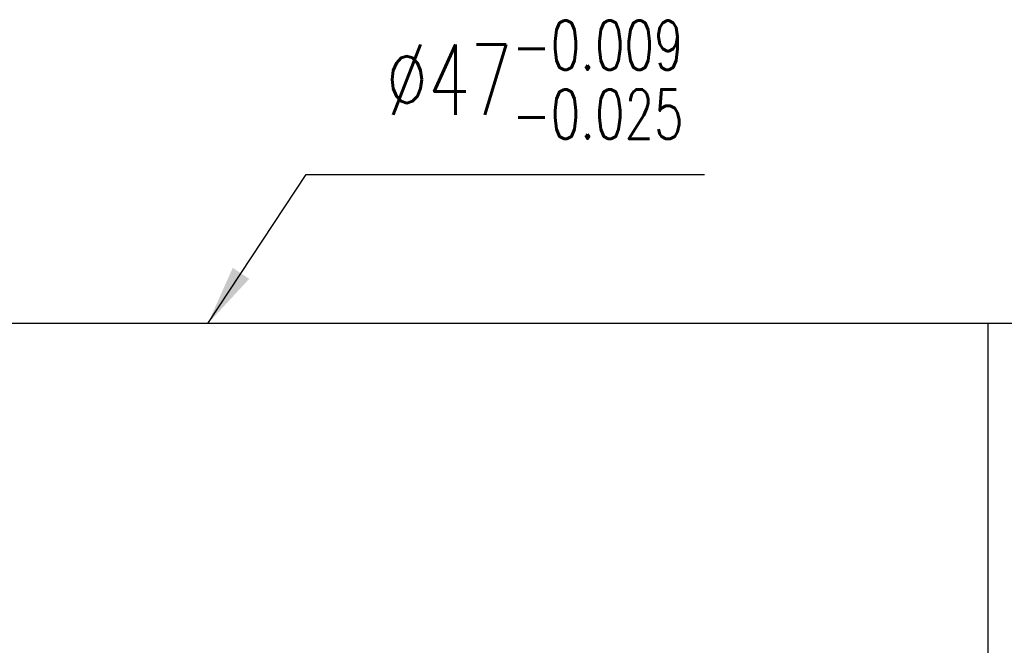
# Model space of a CAD drawing. Header units: millimetres. Extents: x 778 to 1021, y 797 to 920.
# Tile 55 of 56: x 938 to 987, y 860 to 891. Entities that reach past the tile are written whole.
import ezdxf

# ---------------------------------------------------------------- set-up
doc = ezdxf.new("R2010")
doc.units = ezdxf.units.MM
doc.header["$LTSCALE"] = 0.1
doc.layers.add('DIM', color=4, linetype='CONTINUOUS')
doc.layers.add('layer 1', color=7, linetype='CONTINUOUS')
doc.styles.add('DIM-7', font='SIMPLEX.shx', dxfattribs={"width": 0.7, "bigfont": 'chineset.shx'})
doc.dimstyles.new('CNS', dxfattribs={"dimtxt": 3.5, "dimasz": 2.5, "dimexe": 1, "dimexo": 1.5, "dimgap": 0.09, "dimtad": 0, "dimdsep": 46, "dimtxsty": 'DIM-7', "dimcen": 0.09, "dimclrd": 1, "dimclre": 1, "dimclrt": 4, "dimadec": 0, "dimazin": 0, "dimtfac": 1, "dimtix": 1, "dimtmove": 2, "dimatfit": 3, "dimfxl": 1, "dimtvp": 0.971429, "dimtolj": 1, "dimarcsym": 0})

msp = doc.modelspace()

# ---------------------------------------------------------------- linework, layer by layer
at = {"layer": 'layer 1', "linetype": 'Continuous'}
for p, q in [((1003.633, 875.972), (923.633, 875.972)), ((986.633, 875.972), (986.633, 828.972))]:
    msp.add_line(p, q, dxfattribs=at)

# ---------------------------------------------------------------- texts
at = {"layer": 'DIM', "color": 0, "insert": (956.658, 885.176), "char_height": 3.5, "attachment_point": 7, "style": 'DIM-7'}
msp.add_mtext('\\A1;%%C47{\\H0.7x;\\S-0.009^ -0.025;}', dxfattribs=at)

# ---------------------------------------------------------------- leaders
at = {"layer": 'DIM', "color": 0, "annotation_type": 0, "has_hookline": 1, "hookline_direction": 0, "text_width": 15.867}
msp.add_leader([(947.792, 875.972), (952.698, 883.391), (955.698, 883.391)], dimstyle='CNS', override={"dimscale": 1.2, "dimtxt": 3, "dimgap": 0.8, "dimtad": 1, "dimclrd": 0, "dimclre": 0, "dimclrt": 0, "dimadec": 3, "dimazin": 2, "dimtm": 1e-09, "dimtfac": 0.6, "dimtmove": 1, "dimatfit": 0}, dxfattribs=at)

doc.saveas('drawing.dxf')
